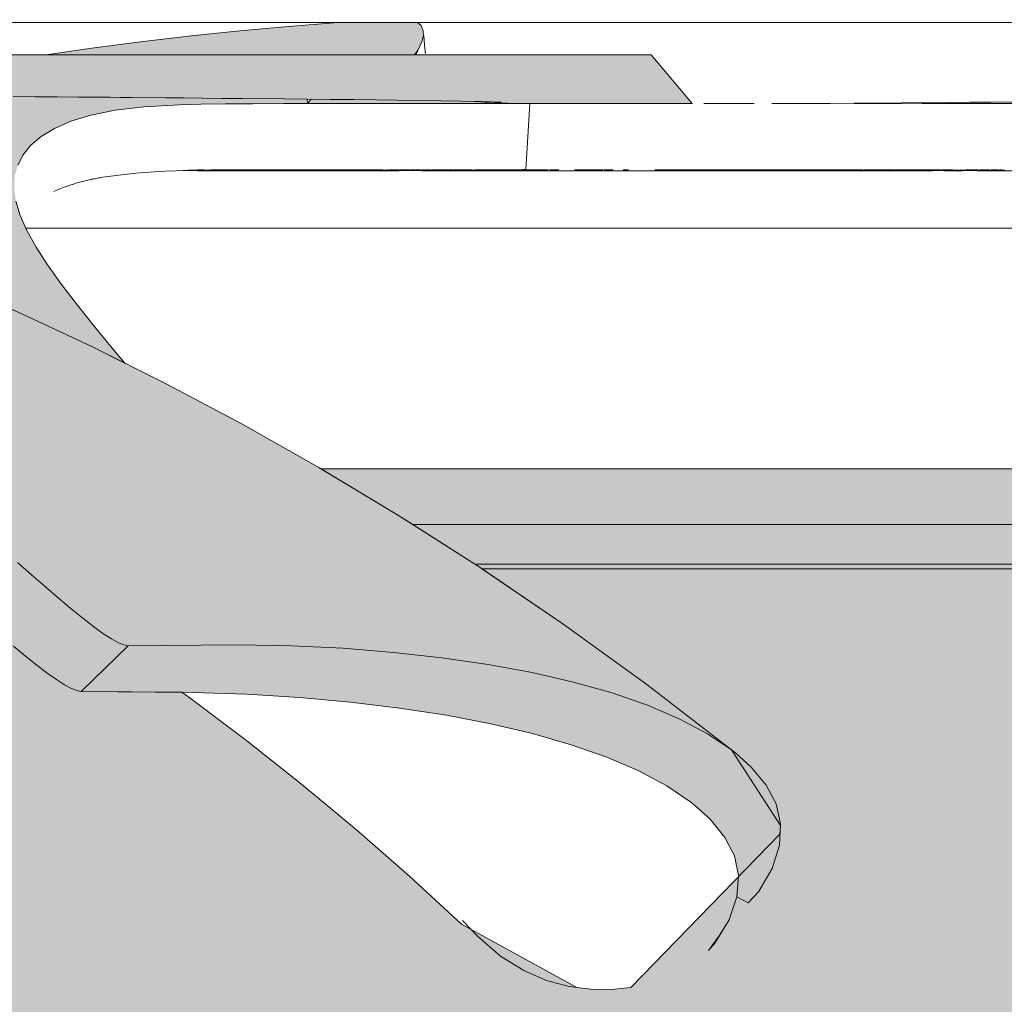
# Model space of a CAD drawing. Header units: millimetres. Extents: x 1567 to 2756, y -116 to 725.
# Tile 186 of 256: x 1647.73 to 1648.92, y 621.74 to 622.93. Entities that reach past the tile are written whole.
import ezdxf

# ---------------------------------------------------------------- set-up
doc = ezdxf.new("R2010")
doc.units = ezdxf.units.MM
doc.layers.add('Ech.1_50', color=7, linetype='Continuous')

msp = doc.modelspace()

# ---------------------------------------------------------------- hatches: boundary and pattern name
at = {"layer": 'Ech.1_50', "linetype": 'Continuous', "lineweight": 5, "true_color": 0xb9b9b9, "transparency": 33554687}
for points in [[(1647.8616, 622.1742), (1647.9939, 622.1756), (1648.0584, 622.1744), (1648.1212, 622.1713), (1648.1819, 622.1663), (1648.2404, 622.1598), (1648.2964, 622.1517), (1648.3495, 622.1419), (1648.3995, 622.1304), (1648.446, 622.1173), (1648.4887, 622.1025), (1648.5272, 622.086), (1648.5612, 622.068), (1648.5902, 622.0485), (1648.5903, 622.0485), (1648.4879, 622.1275), (1648.3865, 622.2009), (1648.2865, 622.2689), (1648.1882, 622.3318), (1648.0918, 622.3896), (1647.9978, 622.4428), (1647.9066, 622.4912), (1647.8185, 622.5352), (1647.7339, 622.575), (1647.6531, 622.6108), (1647.6321, 622.6198), (1647.6007, 622.633), (1647.5367, 622.6587), (1647.4718, 622.6836), (1647.4051, 622.7079), (1647.3368, 622.7313), (1647.2675, 622.7536), (1647.1971, 622.7749), (1647.1255, 622.795), (1647.0531, 622.8139), (1646.9815, 622.8312), (1646.9113, 622.8467), (1646.8436, 622.8605), (1646.7802, 622.8723), (1646.7207, 622.8824), (1646.664, 622.8911), (1646.6061, 622.8993), (1646.5467, 622.9067), (1646.4858, 622.9135), (1646.4259, 622.9193), (1646.37, 622.924), (1646.3185, 622.9277), (1646.283, 622.9297), (1646.2712, 622.9305), (1646.2829, 622.9294), (1646.3036, 622.9265), (1646.3283, 622.9222), (1646.357, 622.9166), (1646.3902, 622.9097), (1646.4277, 622.9015), (1646.5098, 622.8808), (1646.5897, 622.8538), (1646.6652, 622.8227), (1646.669, 622.8214), (1646.6745, 622.8198), (1646.6831, 622.8175), (1646.6945, 622.8146), (1646.7082, 622.8112), (1646.724, 622.8072), (1646.7417, 622.8027), (1646.761, 622.7977), (1646.7816, 622.7922), (1646.8032, 622.7862), (1646.8254, 622.7799), (1646.8479, 622.7734), (1646.8629, 622.7688), (1646.8779, 622.7643), (1646.8929, 622.7596), (1646.9078, 622.7549), (1646.9227, 622.75), (1646.9376, 622.745), (1646.9524, 622.7398), (1646.9672, 622.7346), (1646.9819, 622.7293), (1646.9967, 622.724), (1647.0046, 622.721), (1647.0125, 622.718), (1647.0205, 622.7149), (1647.0284, 622.7119), (1647.0363, 622.7088), (1647.0442, 622.7056), (1647.0521, 622.7025), (1647.0599, 622.6993), (1647.0678, 622.6961), (1647.0756, 622.6928), (1647.099, 622.6827), (1647.1223, 622.6725), (1647.1455, 622.6622), (1647.1686, 622.6516), (1647.1915, 622.6407), (1647.2143, 622.6294), (1647.2369, 622.6178), (1647.2594, 622.606), (1647.2819, 622.594), (1647.3043, 622.5819), (1647.3116, 622.5778), (1647.319, 622.5736), (1647.3264, 622.5694), (1647.3337, 622.5652), (1647.341, 622.5609), (1647.3483, 622.5566), (1647.3556, 622.5523), (1647.3629, 622.548), (1647.3702, 622.5436), (1647.3774, 622.5392), (1647.4125, 622.5167), (1647.4474, 622.4939), (1647.4821, 622.4708), (1647.5163, 622.4471), (1647.55, 622.4226), (1647.583, 622.3973), (1647.6155, 622.3712), (1647.6475, 622.3446), (1647.6793, 622.3175), (1647.7109, 622.2903), (1647.728, 622.2749), (1647.7449, 622.2598), (1647.7615, 622.2453), (1647.7774, 622.2316), (1647.7925, 622.2189), (1647.8066, 622.2075), (1647.8195, 622.1976), (1647.8311, 622.1892), (1647.8413, 622.1825), (1647.8498, 622.1778), (1647.8562, 622.1754), (1647.8616, 622.1742)], [(1647.7626, 622.8881), (1648.2089, 622.8881), (1648.2163, 622.9036), (1648.2181, 622.9115), (1648.2179, 622.9172), (1648.2154, 622.9233), (1648.211, 622.9271), (1648.1192, 622.9271), (1648.1148, 622.9269), (1648.0554, 622.9224), (1647.9964, 622.9171), (1647.9379, 622.9111), (1647.8797, 622.9043), (1647.8176, 622.8962), (1647.7626, 622.8881)], [(1648.493, 622.8881), (1646.6834, 622.8881), (1646.7207, 622.8824), (1646.7802, 622.8723), (1646.8436, 622.8605), (1646.9113, 622.8467), (1646.98, 622.8315), (1647.001, 622.8318), (1647.0247, 622.8321), (1647.0488, 622.8323), (1647.1765, 622.8339), (1647.1835, 622.834), (1647.2478, 622.8348), (1647.2698, 622.8351), (1647.3133, 622.8356), (1647.3551, 622.836), (1647.3945, 622.8364), (1647.4306, 622.8367), (1647.4624, 622.8369), (1647.4908, 622.8371), (1647.5191, 622.8373), (1647.5479, 622.8375), (1647.5769, 622.8376), (1647.6059, 622.8377), (1647.6345, 622.8377), (1647.6625, 622.8377), (1647.6936, 622.8377), (1647.7226, 622.8376), (1647.7497, 622.8375), (1647.7757, 622.8373), (1647.8008, 622.8371), (1647.8226, 622.8369), (1647.8304, 622.8369), (1647.8399, 622.8368), (1647.8516, 622.8366), (1647.8663, 622.8365), (1647.9064, 622.8361), (1647.9283, 622.8359), (1647.951, 622.8356), (1647.9748, 622.8354), (1647.9992, 622.8352), (1648.0505, 622.8347), (1648.0776, 622.8344), (1648.1055, 622.8342), (1648.1342, 622.8339), (1648.1614, 622.8335), (1648.1864, 622.8332), (1648.2129, 622.8328), (1648.2396, 622.8324), (1648.2635, 622.832), (1648.2794, 622.8317), (1648.3278, 622.8292), (1648.3147, 622.8292), (1648.4453, 622.8292), (1648.4933, 622.8292), (1648.5425, 622.8292), (1648.493, 622.8881)], [(1647.6625, 622.8377), (1647.6345, 622.8377), (1647.6059, 622.8377), (1647.5769, 622.8376), (1647.5479, 622.8375), (1647.5191, 622.8373), (1647.4908, 622.8371), (1647.4624, 622.8369), (1647.4306, 622.8367), (1647.3945, 622.8364), (1647.3551, 622.836), (1647.3133, 622.8356), (1647.2698, 622.8351), (1647.2478, 622.8348), (1647.2319, 622.8346), (1647.2038, 622.8343), (1647.1765, 622.8339), (1647.0488, 622.8323), (1647.0247, 622.8321), (1647.001, 622.8318), (1646.9801, 622.8315), (1647.0531, 622.8139), (1647.1255, 622.795), (1647.1971, 622.7749), (1647.2675, 622.7536), (1647.3368, 622.7313), (1647.4051, 622.7079), (1647.4718, 622.6836), (1647.5367, 622.6587), (1647.6007, 622.633), (1647.6321, 622.6198), (1647.6531, 622.6108), (1647.7339, 622.575), (1647.8185, 622.5352), (1647.8575, 622.5157), (1647.8462, 622.5291), (1647.822, 622.5584), (1647.8002, 622.5855), (1647.7809, 622.6108), (1647.7642, 622.6342), (1647.7503, 622.6558), (1647.7393, 622.6757), (1647.7312, 622.6941), (1647.726, 622.7111), (1647.7238, 622.7268), (1647.7245, 622.7417), (1647.7282, 622.7549), (1647.7346, 622.7674), (1647.744, 622.7789), (1647.7566, 622.7895), (1647.7726, 622.7991), (1647.7924, 622.8078), (1647.8166, 622.8152), (1647.8458, 622.8211), (1647.8806, 622.8252), (1647.9236, 622.8276), (1647.9494, 622.8283), (1647.9787, 622.8288), (1648.012, 622.829), (1648.0497, 622.8292), (1648.0783, 622.8293), (1648.0776, 622.8344), (1648.0505, 622.8347), (1647.9992, 622.8352), (1647.9748, 622.8354), (1647.951, 622.8356), (1647.9283, 622.8359), (1647.9064, 622.8361), (1647.8663, 622.8365), (1647.8516, 622.8366), (1647.8399, 622.8368), (1647.8304, 622.8369), (1647.8226, 622.8369), (1647.8008, 622.8371), (1647.7757, 622.8373), (1647.7497, 622.8375), (1647.7226, 622.8376), (1647.6936, 622.8377), (1647.6625, 622.8377)], [(1648.1353, 622.8293), (1648.2194, 622.8293), (1648.2552, 622.8292), (1648.2805, 622.8292), (1648.2864, 622.8292), (1648.3026, 622.8292), (1648.3099, 622.8291), (1648.307, 622.8291), (1648.3006, 622.8292), (1648.2971, 622.8292), (1648.2886, 622.8315), (1648.2635, 622.832), (1648.2396, 622.8324), (1648.2129, 622.8328), (1648.1864, 622.8332), (1648.1614, 622.8335), (1648.1342, 622.8339), (1648.1055, 622.8342), (1648.0824, 622.8344), (1648.0783, 622.8293), (1648.1353, 622.8293)], [(1648.8205, 622.8292), (1648.8353, 622.8292), (1648.933, 622.8291), (1649.1266, 622.8289), (1649.3156, 622.8287), (1649.4082, 622.8286), (1649.4989, 622.8284), (1649.5891, 622.8282), (1649.6118, 622.8281), (1649.5904, 622.8282), (1649.6703, 622.8301), (1649.6497, 622.8313), (1649.624, 622.8326), (1649.5957, 622.8339), (1649.5653, 622.835), (1649.5346, 622.8359), (1649.504, 622.8366), (1649.4766, 622.8371), (1649.4538, 622.8374), (1649.4327, 622.8376), (1649.403, 622.8377), (1649.3743, 622.8377), (1649.3478, 622.8376), (1649.3231, 622.8375), (1649.3001, 622.8373), (1649.2728, 622.837), (1649.2458, 622.8366), (1649.2198, 622.8363), (1649.1945, 622.8359), (1649.1695, 622.8354), (1649.1449, 622.835), (1649.1207, 622.8346), (1649.0733, 622.8337), (1649.0492, 622.8333), (1649.0247, 622.8329), (1648.9999, 622.8325), (1648.9764, 622.8321), (1648.9527, 622.8317), (1648.9284, 622.8314), (1648.9036, 622.831), (1648.8779, 622.8307), (1648.8513, 622.8304), (1648.8239, 622.8302), (1648.7957, 622.8299), (1648.7957, 622.8295), (1648.8205, 622.8292)], [(1647.9458, 622.7481), (1648.189, 622.7481), (1648.2059, 622.7483), (1648.2157, 622.7483), (1648.2161, 622.7481), (1648.2035, 622.7484), (1648.2001, 622.7486), (1648.1903, 622.7487), (1648.1893, 622.7489), (1648.1879, 622.7492), (1648.1857, 622.7493), (1648.1784, 622.7493), (1648.1779, 622.7491), (1648.1776, 622.7488), (1648.1691, 622.749), (1648.1664, 622.7493), (1648.1658, 622.7493), (1648.1651, 622.7492), (1648.1646, 622.7492), (1648.1638, 622.7492), (1648.1612, 622.7492), (1648.1619, 622.7492), (1648.1591, 622.7492), (1648.1543, 622.7492), (1648.1554, 622.7492), (1648.1547, 622.7492), (1648.1537, 622.7493), (1648.0668, 622.7493), (1648.0663, 622.7492), (1648.066, 622.7492), (1648.0643, 622.7492), (1648.0634, 622.7493), (1648.0609, 622.7493), (1648.0038, 622.7493), (1647.9909, 622.7493), (1647.9865, 622.7493), (1647.9821, 622.7493), (1647.9778, 622.7493), (1647.9735, 622.7493), (1647.9692, 622.7493), (1647.965, 622.7493), (1647.9608, 622.7492), (1647.9516, 622.7487), (1647.9458, 622.7481)], [(1648.8335, 622.7483), (1648.8472, 622.7483), (1648.8463, 622.7485), (1648.8452, 622.7485), (1648.8445, 622.7488), (1648.8424, 622.7488), (1648.8412, 622.7485), (1648.8335, 622.7483)], [(1648.8657, 622.7489), (1648.8577, 622.7489), (1648.8506, 622.7487), (1648.8664, 622.7483), (1648.8674, 622.7492), (1648.8728, 622.7489), (1648.8736, 622.7492), (1648.8657, 622.7489)], [(1648.8877, 622.7481), (1648.9726, 622.7481), (1648.9669, 622.7486), (1648.9597, 622.7491), (1648.9511, 622.7491), (1648.9506, 622.7489), (1648.9501, 622.7487), (1648.9492, 622.7487), (1648.9473, 622.7489), (1648.9467, 622.7491), (1648.9347, 622.7491), (1648.9345, 622.7489), (1648.9338, 622.7487), (1648.9313, 622.7487), (1648.9306, 622.7489), (1648.9277, 622.7491), (1648.9241, 622.7491), (1648.9226, 622.7489), (1648.9211, 622.7487), (1648.9202, 622.7487), (1648.9185, 622.7489), (1648.9166, 622.7491), (1648.9142, 622.7492), (1648.9124, 622.7489), (1648.9108, 622.7487), (1648.9057, 622.7487), (1648.9043, 622.7489), (1648.9013, 622.7492), (1648.8902, 622.7492), (1648.8874, 622.7489), (1648.886, 622.7486), (1648.8772, 622.7486), (1648.8698, 622.7484), (1648.8877, 622.7481)], [(1648.2055, 622.3207), (1649.2873, 622.3207), (1649.2873, 622.3881), (1648.0943, 622.3881), (1648.1882, 622.3318), (1648.2055, 622.3207)], [(1648.2888, 622.2674), (1649.7204, 622.2674, 0.520567), (1649.6831, 622.3207), (1648.2055, 622.3207), (1648.2865, 622.2689), (1648.2888, 622.2674)], [(1647.8616, 622.1742), (1647.8562, 622.1754), (1647.8498, 622.1778), (1647.8413, 622.1825), (1647.8311, 622.1892), (1647.8195, 622.1976), (1647.8066, 622.2075), (1647.7925, 622.2189), (1647.7774, 622.2316), (1647.7615, 622.2453), (1647.7449, 622.2598), (1647.728, 622.2749), (1647.7109, 622.2903), (1647.6576, 622.2314), (1647.6745, 622.2163), (1647.6911, 622.2015), (1647.7074, 622.1873), (1647.7229, 622.174), (1647.7376, 622.1618), (1647.7513, 622.1508), (1647.7638, 622.1413), (1647.775, 622.1334), (1647.7848, 622.127), (1647.793, 622.1226), (1647.7994, 622.1202), (1647.8047, 622.119), (1647.8616, 622.1742)], [(1647.8047, 622.119), (1647.9393, 622.118), (1648.0049, 622.1158), (1648.0685, 622.1118), (1648.1301, 622.1062), (1648.1893, 622.0989), (1648.2458, 622.0903), (1648.2995, 622.08), (1648.3499, 622.0682), (1648.3967, 622.0547), (1648.4395, 622.0397), (1648.4781, 622.0231), (1648.512, 622.005), (1648.5409, 621.9855), (1648.5451, 621.9822), (1648.5645, 621.9647), (1648.5823, 621.9429), (1648.5938, 621.9204), (1648.5988, 621.8968), (1648.5968, 621.8711), (1648.5874, 621.8431), (1648.5701, 621.8152), (1648.5623, 621.8063), (1648.5763, 621.8253), (1648.5874, 621.8431), (1648.5968, 621.8711), (1648.6103, 621.8638), (1648.6229, 621.877), (1648.6393, 621.9053), (1648.648, 621.9336), (1648.6494, 621.9594), (1648.644, 621.9832), (1648.632, 622.0058), (1648.614, 622.0277), (1648.595, 622.0448), (1648.5902, 622.0485), (1648.5612, 622.068), (1648.5272, 622.086), (1648.4887, 622.1025), (1648.446, 622.1173), (1648.3995, 622.1304), (1648.3495, 622.1419), (1648.2964, 622.1517), (1648.2404, 622.1598), (1648.1819, 622.1663), (1648.1212, 622.1713), (1648.0584, 622.1744), (1647.9939, 622.1756), (1647.8616, 622.1742), (1647.8047, 622.119)]]:
    msp.add_hatch(color=9, dxfattribs=at).paths.add_polyline_path(points)
at = {"layer": 'Ech.1_50', "linetype": 'Continuous', "lineweight": 5, "true_color": 0xe8e8e8, "transparency": 33554687}
h = msp.add_hatch(color=254, dxfattribs=at)
h.paths.add_polyline_path([(1645.5522, 621.6658), (1649.5014, 621.6658), (1649.7204, 622.2674), (1648.2888, 622.2674), (1648.3865, 622.2009), (1648.4879, 622.1275), (1648.5903, 622.0486), (1648.6493, 621.9573), (1648.6487, 621.9467), (1648.4685, 621.7615), (1648.4451, 621.7593), (1648.4202, 621.7595), (1648.4033, 621.7616), (1648.2642, 621.8382), (1648.2016, 621.8957), (1648.1371, 621.9519), (1648.0709, 622.007), (1648.0028, 622.0609), (1647.933, 622.1134), (1647.9264, 622.1181), (1647.8047, 622.119), (1647.7994, 622.1202), (1647.793, 622.1226), (1647.7848, 622.127), (1647.775, 622.1334), (1647.7638, 622.1413), (1647.7513, 622.1508), (1647.7376, 622.1618), (1647.7229, 622.174), (1647.7074, 622.1873), (1647.6911, 622.2015), (1647.6745, 622.2163), (1647.6576, 622.2314), (1647.6271, 622.2576), (1647.6156, 622.2674), (1644.7256, 622.2674), (1644.9446, 621.6658), (1645.5522, 621.6658)])
h.paths.add_polyline_path([(1645.5522, 621.6713), (1645.2338, 621.6713), (1645.5522, 621.6713), (1649.2122, 621.6713), (1649.2764, 621.6658), (1649.2522, 621.6658), (1649.2122, 621.6713), (1645.5522, 621.6713), (1645.2338, 621.6713), (1645.5522, 621.6713)])

# ---------------------------------------------------------------- linework, layer by layer
at = {"layer": 'Ech.1_50', "color": 250, "linetype": 'Continuous', "lineweight": 5}
for p, q in [((1647.488, 622.9271), (1648.1148, 622.9271)), ((1648.211, 622.9271), (1648.892, 622.9271)), ((1648.211, 622.9271), (1648.9525, 622.9271)), ((1648.2185, 622.9115), (1648.2188, 622.9084)), ((1648.2185, 622.9115), (1648.2196, 622.8998)), ((1648.2075, 622.8881), (1648.2118, 622.8942)), ((1648.2196, 622.8998), (1648.2206, 622.8897)), ((1648.2204, 622.8913), (1648.2206, 622.8897)), ((1648.312, 622.8308), (1648.2886, 622.8315)), ((1648.3147, 622.8292), (1648.3099, 622.8292)), ((1648.3147, 622.8292), (1648.312, 622.8292)), ((1648.3467, 622.8292), (1648.342, 622.7492)), ((1648.6001, 622.8292), (1648.5566, 622.8292)), ((1648.6174, 622.8292), (1648.6001, 622.8292)), ((1648.7093, 622.8292), (1648.6391, 622.8292)), ((1648.6531, 622.8292), (1648.6496, 622.8292)), ((1648.7008, 622.8292), (1648.6776, 622.8292)), ((1648.7093, 622.8294), (1648.684, 622.8293)), ((1648.7374, 622.8295), (1648.7051, 622.8293)), ((1648.7093, 622.8292), (1648.7051, 622.8293)), ((1648.7374, 622.8295), (1648.7093, 622.8294)), ((1648.7669, 622.8297), (1648.7374, 622.8295)), ((1648.7389, 622.8294), (1648.7374, 622.8295)), ((1648.7498, 622.8292), (1648.7389, 622.8294)), ((1648.7957, 622.8292), (1648.7389, 622.8292)), ((1648.7919, 622.8292), (1648.7498, 622.8292)), ((1648.7957, 622.8299), (1648.7669, 622.8297)), ((1648.7957, 622.8295), (1648.7919, 622.8292)), ((1647.9323, 622.7485), (1647.919, 622.748)), ((1647.9458, 622.749), (1647.9323, 622.7485)), ((1647.9394, 622.7488), (1647.934, 622.7486)), ((1647.9485, 622.7491), (1647.9458, 622.749)), ((1647.9526, 622.7491), (1647.9485, 622.7491)), ((1648.066, 622.7492), (1648.0668, 622.7492)), ((1648.1638, 622.7492), (1648.1648, 622.7492)), ((1648.1644, 622.7492), (1648.1651, 622.7492)), ((1648.1742, 622.7493), (1648.1735, 622.7493)), ((1648.1737, 622.7493), (1648.1735, 622.7493)), ((1648.1761, 622.7493), (1648.1755, 622.7493)), ((1648.1765, 622.7493), (1648.1761, 622.7493)), ((1648.1782, 622.7491), (1648.1776, 622.7493)), ((1648.1788, 622.7493), (1648.1779, 622.7492)), ((1648.1796, 622.7488), (1648.1779, 622.7487)), ((1648.1788, 622.7488), (1648.1779, 622.7488)), ((1648.1802, 622.7488), (1648.1796, 622.7488)), ((1648.1823, 622.7488), (1648.1802, 622.7488)), ((1648.188, 622.7487), (1648.1814, 622.7484)), ((1648.1861, 622.7487), (1648.1816, 622.7488)), ((1648.1829, 622.7489), (1648.1823, 622.7488)), ((1648.1841, 622.749), (1648.1833, 622.7488)), ((1648.1843, 622.7488), (1648.1837, 622.749)), ((1648.1845, 622.7488), (1648.1841, 622.7488)), ((1648.1854, 622.7487), (1648.1841, 622.7488)), ((1648.1893, 622.7487), (1648.188, 622.7487)), ((1648.1893, 622.7492), (1648.1903, 622.7492)), ((1648.1905, 622.7489), (1648.1902, 622.7492)), ((1648.1903, 622.7492), (1648.1909, 622.7491)), ((1648.1909, 622.7492), (1648.1915, 622.7492)), ((1648.1915, 622.7492), (1648.1921, 622.7492)), ((1648.1921, 622.7492), (1648.1928, 622.7492)), ((1648.1921, 622.7492), (1648.1934, 622.7492)), ((1648.1934, 622.7492), (1648.1941, 622.7492)), ((1648.1958, 622.7492), (1648.1941, 622.749)), ((1648.1958, 622.7492), (1648.1964, 622.7492)), ((1648.1964, 622.7492), (1648.1973, 622.7492)), ((1648.1973, 622.7492), (1648.1976, 622.7492)), ((1648.1981, 622.7493), (1648.1976, 622.7493)), ((1648.1976, 622.7492), (1648.1989, 622.7491)), ((1648.1989, 622.7493), (1648.1981, 622.7493)), ((1648.1989, 622.7492), (1648.1993, 622.7492)), ((1648.2001, 622.7491), (1648.199, 622.7493)), ((1648.1993, 622.749), (1648.2001, 622.749)), ((1648.2001, 622.7493), (1648.1997, 622.7493)), ((1648.2002, 622.7492), (1648.2005, 622.7492)), ((1648.2013, 622.749), (1648.2017, 622.749)), ((1648.2021, 622.7492), (1648.2025, 622.7492)), ((1648.2042, 622.7489), (1648.2025, 622.7489)), ((1648.2045, 622.7493), (1648.2033, 622.7493)), ((1648.2038, 622.7489), (1648.2033, 622.7489)), ((1648.2053, 622.7493), (1648.2042, 622.7493)), ((1648.2042, 622.7489), (1648.2047, 622.7488)), ((1648.2046, 622.7489), (1648.2045, 622.7493)), ((1648.2047, 622.7491), (1648.2055, 622.7492)), ((1648.2047, 622.7488), (1648.206, 622.7487)), ((1648.2053, 622.7492), (1648.2065, 622.7489)), ((1648.2065, 622.7493), (1648.2055, 622.7493)), ((1648.2059, 622.7487), (1648.2083, 622.7489)), ((1648.2065, 622.7491), (1648.2073, 622.749)), ((1648.2071, 622.7485), (1648.2065, 622.7489)), ((1648.2083, 622.7488), (1648.2114, 622.7488)), ((1648.2084, 622.7487), (1648.2128, 622.7488)), ((1648.2098, 622.7493), (1648.2085, 622.7493)), ((1648.2105, 622.7493), (1648.2098, 622.7493)), ((1648.2118, 622.7488), (1648.21, 622.7485)), ((1648.2105, 622.7492), (1648.2116, 622.7492)), ((1648.2113, 622.7493), (1648.2116, 622.7492)), ((1648.2121, 622.7489), (1648.2114, 622.7493)), ((1648.2128, 622.7492), (1648.2116, 622.7492)), ((1648.2133, 622.7488), (1648.2116, 622.7485)), ((1648.2125, 622.7493), (1648.2121, 622.7489)), ((1648.2132, 622.7488), (1648.2128, 622.7488)), ((1648.2132, 622.7492), (1648.2147, 622.7492)), ((1648.2142, 622.7486), (1648.2132, 622.7488)), ((1648.2134, 622.7491), (1648.2142, 622.749)), ((1648.2142, 622.7488), (1648.2172, 622.7488)), ((1648.2161, 622.7489), (1648.2147, 622.7489)), ((1648.2176, 622.7492), (1648.2161, 622.7493)), ((1648.2161, 622.7492), (1648.2164, 622.7492)), ((1648.2171, 622.7488), (1648.2176, 622.7488)), ((1648.2172, 622.7488), (1648.2188, 622.7488)), ((1648.2184, 622.7493), (1648.2176, 622.7493)), ((1648.2188, 622.7493), (1648.2192, 622.7492)), ((1648.2213, 622.7484), (1648.219, 622.7488)), ((1648.2228, 622.7484), (1648.219, 622.7487)), ((1648.2194, 622.7492), (1648.2192, 622.7492)), ((1648.2284, 622.7484), (1648.2192, 622.7489)), ((1648.2202, 622.7492), (1648.2209, 622.7492)), ((1648.2232, 622.7491), (1648.2209, 622.7492)), ((1648.2278, 622.7489), (1648.2218, 622.7484)), ((1648.2226, 622.7492), (1648.2232, 622.7492)), ((1648.2228, 622.7492), (1648.2249, 622.7488)), ((1648.2237, 622.7491), (1648.2232, 622.7491)), ((1648.2249, 622.7492), (1648.2247, 622.7492)), ((1648.2247, 622.7492), (1648.2261, 622.7492)), ((1648.2265, 622.7488), (1648.2249, 622.7488)), ((1648.2316, 622.7488), (1648.2266, 622.7488)), ((1648.2304, 622.7488), (1648.2278, 622.7489)), ((1648.2284, 622.7492), (1648.2337, 622.7492)), ((1648.231, 622.7488), (1648.2284, 622.749)), ((1648.2304, 622.7488), (1648.2284, 622.7484)), ((1648.2325, 622.7488), (1648.2292, 622.7481)), ((1648.231, 622.7488), (1648.2303, 622.7483)), ((1648.2325, 622.7488), (1648.2338, 622.7489)), ((1648.2341, 622.7493), (1648.2334, 622.7493)), ((1648.2337, 622.7493), (1648.2358, 622.7492)), ((1648.2341, 622.749), (1648.2358, 622.7492)), ((1648.2358, 622.7492), (1648.2373, 622.7492)), ((1648.2376, 622.7492), (1648.2477, 622.7492)), ((1648.2454, 622.7492), (1648.2475, 622.7487)), ((1648.2477, 622.7492), (1648.2521, 622.7487)), ((1648.2496, 622.7493), (1648.2485, 622.7493)), ((1648.2502, 622.7493), (1648.2496, 622.7493)), ((1648.2502, 622.7492), (1648.2536, 622.7492)), ((1648.2528, 622.7488), (1648.2502, 622.7482)), ((1648.2533, 622.7482), (1648.2521, 622.7487)), ((1648.2544, 622.7491), (1648.2528, 622.7488)), ((1648.2533, 622.7481), (1648.2713, 622.7487)), ((1648.2546, 622.7492), (1648.255, 622.7492)), ((1648.2556, 622.7493), (1648.255, 622.7493)), ((1648.255, 622.7492), (1648.2565, 622.7492)), ((1648.2563, 622.7492), (1648.2755, 622.7492)), ((1648.2575, 622.7493), (1648.2565, 622.7493)), ((1648.2581, 622.7493), (1648.2575, 622.7493)), ((1648.2604, 622.7493), (1648.2596, 622.7493)), ((1648.2653, 622.7493), (1648.2604, 622.7493)), ((1648.2621, 622.7493), (1648.2611, 622.7493)), ((1648.2642, 622.7493), (1648.2621, 622.7493)), ((1648.2644, 622.7493), (1648.2642, 622.7493)), ((1648.2656, 622.7493), (1648.2645, 622.7493)), ((1648.2658, 622.7493), (1648.2653, 622.7493)), ((1648.2704, 622.7493), (1648.2673, 622.7493)), ((1648.272, 622.7493), (1648.2704, 622.7493)), ((1648.2713, 622.7487), (1648.2801, 622.7492)), ((1648.2755, 622.7492), (1648.2766, 622.7492)), ((1648.2799, 622.7493), (1648.2801, 622.7492)), ((1648.2807, 622.7493), (1648.2801, 622.7493)), ((1648.2801, 622.7492), (1648.2877, 622.7492)), ((1648.2814, 622.7493), (1648.2807, 622.7493)), ((1648.2838, 622.7493), (1648.2828, 622.7493)), ((1648.2844, 622.7493), (1648.2838, 622.7493)), ((1648.2877, 622.7492), (1648.3072, 622.7493)), ((1648.2912, 622.7493), (1648.29, 622.7493)), ((1648.3064, 622.7493), (1648.3015, 622.7493)), ((1648.303, 622.7493), (1648.3016, 622.7493)), ((1648.3068, 622.7493), (1648.3056, 622.7493)), ((1648.3111, 622.7493), (1648.3064, 622.7493)), ((1648.3156, 622.7493), (1648.3111, 622.7493)), ((1648.3196, 622.7493), (1648.3156, 622.7493)), ((1648.3219, 622.7493), (1648.3194, 622.7493)), ((1648.3235, 622.7493), (1648.3219, 622.7493)), ((1648.338, 622.7493), (1648.3222, 622.7493)), ((1648.3269, 622.7493), (1648.3234, 622.7493)), ((1648.3253, 622.7493), (1648.3249, 622.7493)), ((1648.3269, 622.7493), (1648.3251, 622.7493)), ((1648.3253, 622.7493), (1648.3283, 622.7493)), ((1648.337, 622.7493), (1648.3269, 622.7493)), ((1648.3269, 622.7493), (1648.3283, 622.7493)), ((1648.3283, 622.7493), (1648.3278, 622.7493)), ((1648.3283, 622.7493), (1648.331, 622.7493)), ((1648.3293, 622.7493), (1648.3283, 622.7493)), ((1648.3302, 622.7493), (1648.3293, 622.7493)), ((1648.3302, 622.7493), (1648.3327, 622.7493)), ((1648.3305, 622.7493), (1648.331, 622.7493)), ((1648.331, 622.7493), (1648.3334, 622.7493)), ((1648.3313, 622.7493), (1648.3327, 622.7493)), ((1648.3327, 622.7493), (1648.335, 622.7493)), ((1648.3327, 622.7493), (1648.3363, 622.7493)), ((1648.3327, 622.7493), (1648.3345, 622.7493)), ((1648.3347, 622.7493), (1648.3354, 622.7493)), ((1648.335, 622.7493), (1648.3371, 622.7493)), ((1648.3354, 622.7493), (1648.3372, 622.7493)), ((1648.3354, 622.7493), (1648.3362, 622.7493)), ((1648.3362, 622.7493), (1648.3367, 622.7493)), ((1648.3363, 622.7493), (1648.338, 622.7493)), ((1648.3367, 622.7493), (1648.3372, 622.7493)), ((1648.337, 622.7493), (1648.338, 622.7493)), ((1648.3372, 622.7493), (1648.3388, 622.7493)), ((1648.3378, 622.7494), (1648.3402, 622.7494)), ((1648.338, 622.7493), (1648.3381, 622.7494)), ((1648.3381, 622.7494), (1648.3447, 622.7487)), ((1648.3388, 622.7493), (1648.3402, 622.7493)), ((1648.3401, 622.7494), (1648.3402, 622.7494)), ((1648.3402, 622.7493), (1648.3417, 622.7492)), ((1648.3402, 622.7493), (1648.3411, 622.7493)), ((1648.3415, 622.7493), (1648.3418, 622.7493)), ((1648.342, 622.7492), (1648.3643, 622.7492)), ((1648.3794, 622.7481), (1648.3447, 622.7487)), ((1648.3643, 622.7492), (1648.3673, 622.7492)), ((1648.3673, 622.7492), (1648.3686, 622.7492)), ((1648.3705, 622.7492), (1648.3739, 622.7492)), ((1648.3739, 622.7492), (1648.3775, 622.7492)), ((1648.3775, 622.7492), (1648.3816, 622.7492)), ((1648.3816, 622.7492), (1648.3818, 622.7492)), ((1648.4006, 622.7492), (1648.4058, 622.7492)), ((1648.404, 622.7492), (1648.4044, 622.7492)), ((1648.4058, 622.7492), (1648.4254, 622.7492)), ((1648.4258, 622.7492), (1648.4349, 622.7492)), ((1648.4359, 622.7492), (1648.4472, 622.7492)), ((1648.4595, 622.7492), (1648.4658, 622.7492)), ((1648.4604, 622.7492), (1648.4656, 622.7492)), ((1648.4656, 622.7492), (1648.4658, 622.7492)), ((1648.4975, 622.7492), (1648.5122, 622.7492)), ((1648.4987, 622.7492), (1648.5034, 622.7492)), ((1648.5041, 622.7492), (1648.5069, 622.7492)), ((1648.5081, 622.7492), (1648.5145, 622.7492)), ((1648.5122, 622.7492), (1648.5159, 622.7492)), ((1648.5145, 622.7492), (1648.5258, 622.7492)), ((1648.5159, 622.7492), (1648.5266, 622.7492)), ((1648.5269, 622.7492), (1648.5387, 622.7492)), ((1648.5387, 622.7492), (1648.551, 622.7492)), ((1648.5441, 622.7492), (1648.5498, 622.7492)), ((1648.551, 622.7492), (1648.5909, 622.7492)), ((1648.5579, 622.7492), (1648.5639, 622.7492)), ((1648.5647, 622.7492), (1648.5909, 622.7492)), ((1648.5909, 622.7492), (1648.5925, 622.7492)), ((1648.5916, 622.7492), (1648.5925, 622.7492)), ((1648.5925, 622.7492), (1648.6337, 622.7492)), ((1648.5925, 622.7492), (1648.6206, 622.7492)), ((1648.6218, 622.7492), (1648.623, 622.7492)), ((1648.6242, 622.7492), (1648.626, 622.7492)), ((1648.6266, 622.7492), (1648.6282, 622.7492)), ((1648.6289, 622.7492), (1648.6309, 622.7492)), ((1648.6313, 622.7492), (1648.6337, 622.7492)), ((1648.6337, 622.7492), (1648.7489, 622.7492)), ((1648.6337, 622.7492), (1648.6344, 622.7492)), ((1648.6344, 622.7492), (1648.6361, 622.7492)), ((1648.6368, 622.7492), (1648.6373, 622.7492)), ((1648.6385, 622.7492), (1648.6397, 622.7492)), ((1648.643, 622.7492), (1648.6442, 622.7492)), ((1648.6613, 622.7492), (1648.6616, 622.7492)), ((1648.67, 622.7492), (1648.6707, 622.7492)), ((1648.6756, 622.7492), (1648.6758, 622.7492)), ((1648.6777, 622.7492), (1648.6788, 622.7492)), ((1648.6841, 622.7492), (1648.6852, 622.7492)), ((1648.6863, 622.7492), (1648.6873, 622.7492)), ((1648.6901, 622.7492), (1648.6906, 622.7492)), ((1648.6906, 622.7492), (1648.6917, 622.7492)), ((1648.6928, 622.7492), (1648.6939, 622.7492)), ((1648.695, 622.7492), (1648.696, 622.7492)), ((1648.7037, 622.7492), (1648.7048, 622.7492)), ((1648.7059, 622.7492), (1648.7066, 622.7492)), ((1648.7175, 622.7492), (1648.7208, 622.7492)), ((1648.7288, 622.7492), (1648.7294, 622.7492)), ((1648.7311, 622.7492), (1648.7328, 622.7492)), ((1648.7363, 622.7492), (1648.7386, 622.7492)), ((1648.7397, 622.7492), (1648.7409, 622.7492)), ((1648.742, 622.7492), (1648.7432, 622.7492)), ((1648.7447, 622.7492), (1648.7447, 622.7492)), ((1648.7489, 622.7492), (1648.7515, 622.7487)), ((1648.7506, 622.7492), (1648.7512, 622.7492)), ((1648.7583, 622.7482), (1648.7515, 622.7487)), ((1648.7516, 622.7492), (1648.772, 622.7492)), ((1648.7725, 622.7492), (1648.7791, 622.7492)), ((1648.7791, 622.7492), (1648.7866, 622.7492)), ((1648.7873, 622.7492), (1648.8075, 622.7492)), ((1648.801, 622.7483), (1648.8047, 622.7492)), ((1648.8014, 622.7488), (1648.801, 622.7483)), ((1648.8047, 622.7492), (1648.8141, 622.7492)), ((1648.8144, 622.7492), (1648.8203, 622.7492)), ((1648.8182, 622.7492), (1648.8424, 622.7492)), ((1648.8182, 622.7492), (1648.8203, 622.7488)), ((1648.8203, 622.7488), (1648.8182, 622.7484)), ((1648.8192, 622.7488), (1648.822, 622.7488)), ((1648.8213, 622.7484), (1648.8192, 622.7488)), ((1648.8203, 622.7488), (1648.821, 622.7492)), ((1648.821, 622.7484), (1648.8203, 622.7488)), ((1648.8213, 622.7484), (1648.8335, 622.7486)), ((1648.8278, 622.7484), (1648.822, 622.7488)), ((1648.8223, 622.7492), (1648.8412, 622.7492)), ((1648.8227, 622.7492), (1648.8238, 622.7492)), ((1648.8238, 622.7492), (1648.8424, 622.7492)), ((1648.8311, 622.7492), (1648.8329, 622.7488)), ((1648.8329, 622.7488), (1648.8329, 622.7485)), ((1648.8412, 622.7492), (1648.842, 622.7488)), ((1648.8445, 622.7492), (1648.8577, 622.7492)), ((1648.8445, 622.7492), (1648.85, 622.7492)), ((1648.8452, 622.7492), (1648.8495, 622.7492)), ((1648.8463, 622.7488), (1648.8491, 622.7488)), ((1648.8472, 622.7487), (1648.8485, 622.7487)), ((1648.8496, 622.7485), (1648.8472, 622.7485)), ((1648.8485, 622.7487), (1648.8506, 622.7486)), ((1648.8506, 622.7488), (1648.8491, 622.7488)), ((1648.852, 622.7492), (1648.8538, 622.7492)), ((1648.852, 622.7492), (1648.8529, 622.7488)), ((1648.8529, 622.7488), (1648.8538, 622.7492)), ((1648.8538, 622.7492), (1648.8576, 622.7492)), ((1648.8546, 622.7492), (1648.856, 622.7492)), ((1648.8693, 622.7486), (1648.8664, 622.7486)), ((1648.8698, 622.7486), (1648.8667, 622.7486)), ((1648.8687, 622.7486), (1648.8684, 622.7486)), ((1648.8736, 622.7492), (1648.8826, 622.7492)), ((1648.881, 622.7489), (1648.886, 622.7492)), ((1648.8826, 622.7492), (1648.8831, 622.7489)), ((1648.8831, 622.7492), (1648.8875, 622.7492)), ((1648.886, 622.7492), (1648.8873, 622.7492)), ((1648.9043, 622.7487), (1648.8877, 622.7486)), ((1648.8927, 622.7486), (1648.8901, 622.7486)), ((1648.8917, 622.7489), (1648.8902, 622.7486)), ((1648.9007, 622.7487), (1648.8995, 622.7487)), ((1648.9043, 622.7491), (1648.9057, 622.7492)), ((1648.9043, 622.7492), (1648.9124, 622.7492)), ((1648.9057, 622.7492), (1648.9108, 622.7489)), ((1648.9185, 622.7487), (1648.9104, 622.7487)), ((1648.9141, 622.7487), (1648.9124, 622.7488)), ((1648.9164, 622.7484), (1648.9124, 622.7486)), ((1648.9142, 622.7487), (1648.9141, 622.7487)), ((1648.9166, 622.7487), (1648.9163, 622.7487)), ((1647.8144, 622.7371), (1647.8095, 622.7358)), ((1647.8171, 622.7376), (1647.8144, 622.7371)), ((1647.8176, 622.7377), (1647.816, 622.7374)), ((1647.8201, 622.7382), (1647.8171, 622.7376)), ((1647.8192, 622.7381), (1647.8176, 622.7377)), ((1647.8208, 622.7384), (1647.8192, 622.7381)), ((1647.8225, 622.7387), (1647.8201, 622.7382)), ((1647.8241, 622.739), (1647.8225, 622.7387)), ((1647.8259, 622.7393), (1647.8241, 622.739)), ((1647.8276, 622.7396), (1647.8259, 622.7393)), ((1647.8293, 622.7399), (1647.8276, 622.7396)), ((1647.8311, 622.7402), (1647.8293, 622.7399)), ((1647.8406, 622.7415), (1647.8311, 622.7402)), ((1647.8502, 622.7427), (1647.8406, 622.7415)), ((1647.8602, 622.7439), (1647.8502, 622.7427)), ((1647.8706, 622.745), (1647.8602, 622.7439)), ((1647.8817, 622.746), (1647.8706, 622.745)), ((1647.8935, 622.7468), (1647.8817, 622.746)), ((1647.906, 622.7474), (1647.8935, 622.7468)), ((1647.919, 622.748), (1647.906, 622.7474)), ((1647.9364, 622.7482), (1647.9222, 622.7481)), ((1647.9364, 622.7482), (1647.9277, 622.7483)), ((1647.9458, 622.7481), (1647.9364, 622.7482)), ((1648.2218, 622.7484), (1648.2161, 622.7484)), ((1648.8335, 622.7481), (1648.2161, 622.7481)), ((1648.3509, 622.7481), (1648.2161, 622.7481)), ((1648.2197, 622.7484), (1648.219, 622.7484)), ((1648.2334, 622.7483), (1648.219, 622.7484)), ((1648.2303, 622.7483), (1648.2197, 622.7484)), ((1648.2228, 622.7484), (1648.2209, 622.7484)), ((1648.2246, 622.7484), (1648.2224, 622.7484)), ((1648.2265, 622.7484), (1648.2261, 622.7484)), ((1648.2292, 622.7484), (1648.2285, 622.7484)), ((1648.2292, 622.7481), (1648.2533, 622.7481)), ((1648.2336, 622.7483), (1648.2334, 622.7483)), ((1648.2384, 622.7482), (1648.2334, 622.7481)), ((1648.2431, 622.7483), (1648.2384, 622.7482)), ((1648.2648, 622.7481), (1648.2477, 622.7482)), ((1648.2526, 622.7482), (1648.2526, 622.7482)), ((1648.2672, 622.7481), (1648.2648, 622.7481)), ((1648.2801, 622.7481), (1648.2672, 622.7481)), ((1648.7458, 622.7481), (1648.2801, 622.7481)), ((1648.8335, 622.7481), (1648.3794, 622.7481)), ((1648.6974, 622.7481), (1648.7458, 622.7481)), ((1648.7583, 622.7482), (1648.7458, 622.7481)), ((1648.753, 622.7481), (1648.8075, 622.7481)), ((1648.753, 622.7481), (1648.7805, 622.7481)), ((1648.7722, 622.7482), (1648.758, 622.7482)), ((1648.7791, 622.7483), (1648.7729, 622.7482)), ((1648.7853, 622.7483), (1648.7805, 622.7483)), ((1648.7805, 622.7481), (1648.8075, 622.7483)), ((1648.7983, 622.7483), (1648.7866, 622.7483)), ((1648.8017, 622.7483), (1648.801, 622.7483)), ((1648.8182, 622.7484), (1648.8075, 622.7484)), ((1648.8077, 622.7484), (1648.8075, 622.7483)), ((1648.8144, 622.7484), (1648.8141, 622.7484)), ((1648.8163, 622.7484), (1648.8161, 622.7484)), ((1648.8309, 622.7485), (1648.8203, 622.7484)), ((1648.8227, 622.7484), (1648.8223, 622.7484)), ((1648.8263, 622.7484), (1648.8261, 622.7484)), ((1648.8335, 622.7485), (1648.8278, 622.7484)), ((1648.8335, 622.7485), (1648.8309, 622.7485)), ((1648.8316, 622.7485), (1648.8313, 622.7485)), ((1648.8698, 622.7481), (1648.8472, 622.7481)), ((1647.7791, 622.7261), (1647.7754, 622.7245)), ((1647.7829, 622.7276), (1647.7791, 622.7261)), ((1647.7868, 622.7291), (1647.7829, 622.7276)), ((1647.791, 622.7305), (1647.7868, 622.7291)), ((1647.7954, 622.7319), (1647.791, 622.7305)), ((1647.8, 622.7333), (1647.7954, 622.7319)), ((1647.8047, 622.7346), (1647.8, 622.7333)), ((1647.8095, 622.7358), (1647.8047, 622.7346)), ((1647.7754, 622.7245), (1647.7717, 622.7229)), ((1647.738, 622.6786), (1649.573, 622.6786)), ((1648.2804, 622.2729), (1649.2713, 622.2729)), ((1648.2652, 621.8425), (1648.2833, 621.8235)), ((1648.2833, 621.8235), (1648.3112, 621.7995)), ((1648.3112, 621.7995), (1648.3392, 621.782)), ((1648.3392, 621.782), (1648.3669, 621.77)), ((1648.3669, 621.77), (1648.394, 621.7628)), ((1648.394, 621.7628), (1648.4033, 621.7616))]:
    msp.add_line(p, q, dxfattribs=at)
at = {"layer": 'Ech.1_50', "color": 7, "linetype": 'Continuous', "lineweight": 5}
for points in [[(1647.7626, 622.8881), (1648.2089, 622.8881), (1648.2163, 622.9036), (1648.2181, 622.9115), (1648.2179, 622.9172), (1648.2154, 622.9233), (1648.211, 622.9271), (1648.1192, 622.9271), (1648.1148, 622.9269), (1648.0554, 622.9224), (1647.9964, 622.9171), (1647.9379, 622.9111), (1647.8797, 622.9043), (1647.8176, 622.8962), (1647.7626, 622.8881)], [(1648.1353, 622.8293), (1648.2194, 622.8293), (1648.2552, 622.8292), (1648.2805, 622.8292), (1648.2864, 622.8292), (1648.3026, 622.8292), (1648.3099, 622.8291), (1648.307, 622.8291), (1648.3006, 622.8292), (1648.2971, 622.8292), (1648.2886, 622.8315), (1648.2635, 622.832), (1648.2396, 622.8324), (1648.2129, 622.8328), (1648.1864, 622.8332), (1648.1614, 622.8335), (1648.1342, 622.8339), (1648.1055, 622.8342), (1648.0824, 622.8344), (1648.0783, 622.8293), (1648.1353, 622.8293)], [(1647.9458, 622.7481), (1648.189, 622.7481), (1648.2059, 622.7483), (1648.2157, 622.7483), (1648.2161, 622.7481), (1648.2035, 622.7484), (1648.2001, 622.7486), (1648.1903, 622.7487), (1648.1893, 622.7489), (1648.1879, 622.7492), (1648.1857, 622.7493), (1648.1784, 622.7493), (1648.1779, 622.7491), (1648.1776, 622.7488), (1648.1691, 622.749), (1648.1664, 622.7493), (1648.1658, 622.7493), (1648.1651, 622.7492), (1648.1646, 622.7492), (1648.1638, 622.7492), (1648.1612, 622.7492), (1648.1619, 622.7492), (1648.1591, 622.7492), (1648.1543, 622.7492), (1648.1554, 622.7492), (1648.1547, 622.7492), (1648.1537, 622.7493), (1648.0668, 622.7493), (1648.0663, 622.7492), (1648.066, 622.7492), (1648.0643, 622.7492), (1648.0634, 622.7493), (1648.0609, 622.7493), (1648.0038, 622.7493), (1647.9909, 622.7493), (1647.9865, 622.7493), (1647.9821, 622.7493), (1647.9778, 622.7493), (1647.9735, 622.7493), (1647.9692, 622.7493), (1647.965, 622.7493), (1647.9608, 622.7492), (1647.9516, 622.7487), (1647.9458, 622.7481)], [(1648.8335, 622.7483), (1648.8472, 622.7483), (1648.8463, 622.7485), (1648.8452, 622.7485), (1648.8445, 622.7488), (1648.8424, 622.7488), (1648.8412, 622.7485), (1648.8335, 622.7483)], [(1648.8657, 622.7489), (1648.8577, 622.7489), (1648.8506, 622.7487), (1648.8664, 622.7483), (1648.8674, 622.7492), (1648.8728, 622.7489), (1648.8736, 622.7492), (1648.8657, 622.7489)], [(1648.2055, 622.3207), (1649.2873, 622.3207), (1649.2873, 622.3881), (1648.0943, 622.3881), (1648.1882, 622.3318), (1648.2055, 622.3207)], [(1647.8047, 622.119), (1647.9393, 622.118), (1648.0049, 622.1158), (1648.0685, 622.1118), (1648.1301, 622.1062), (1648.1893, 622.0989), (1648.2458, 622.0903), (1648.2995, 622.08), (1648.3499, 622.0682), (1648.3967, 622.0547), (1648.4395, 622.0397), (1648.4781, 622.0231), (1648.512, 622.005), (1648.5409, 621.9855), (1648.5451, 621.9822), (1648.5645, 621.9647), (1648.5823, 621.9429), (1648.5938, 621.9204), (1648.5988, 621.8968), (1648.5968, 621.8711), (1648.5874, 621.8431), (1648.5701, 621.8152), (1648.5623, 621.8063), (1648.5763, 621.8253), (1648.5874, 621.8431), (1648.5968, 621.8711), (1648.6103, 621.8638), (1648.6229, 621.877), (1648.6393, 621.9053), (1648.648, 621.9336), (1648.6494, 621.9594), (1648.644, 621.9832), (1648.632, 622.0058), (1648.614, 622.0277), (1648.595, 622.0448), (1648.5902, 622.0485), (1648.5612, 622.068), (1648.5272, 622.086), (1648.4887, 622.1025), (1648.446, 622.1173), (1648.3995, 622.1304), (1648.3495, 622.1419), (1648.2964, 622.1517), (1648.2404, 622.1598), (1648.1819, 622.1663), (1648.1212, 622.1713), (1648.0584, 622.1744), (1647.9939, 622.1756), (1647.8616, 622.1742), (1647.8047, 622.119)]]:
    msp.add_lwpolyline(points, close=True, dxfattribs=at)
for points in [[(1647.7226, 622.8376), (1647.7497, 622.8375), (1647.7757, 622.8373), (1647.8008, 622.8371), (1647.8226, 622.8369), (1647.8304, 622.8369), (1647.8399, 622.8368), (1647.8516, 622.8366), (1647.8663, 622.8365), (1647.9064, 622.8361), (1647.9283, 622.8359), (1647.951, 622.8356), (1647.9748, 622.8354), (1647.9992, 622.8352), (1648.0505, 622.8347), (1648.0776, 622.8344), (1648.1055, 622.8342), (1648.1342, 622.8339), (1648.1614, 622.8335), (1648.1864, 622.8332), (1648.2129, 622.8328), (1648.2396, 622.8324), (1648.2635, 622.832), (1648.2794, 622.8317), (1648.3278, 622.8292), (1648.3147, 622.8292), (1648.4453, 622.8292), (1648.4933, 622.8292), (1648.5425, 622.8292), (1648.493, 622.8881), (1648.493, 622.8881), (1646.6834, 622.8881)], [(1647.7282, 622.7549), (1647.7346, 622.7674), (1647.744, 622.7789), (1647.7566, 622.7895), (1647.7726, 622.7991), (1647.7924, 622.8078), (1647.8166, 622.8152), (1647.8458, 622.8211), (1647.8806, 622.8252), (1647.9236, 622.8276), (1647.9494, 622.8283), (1647.9787, 622.8288), (1648.012, 622.829), (1648.0497, 622.8292), (1648.0783, 622.8293), (1648.0776, 622.8344), (1648.0505, 622.8347), (1647.9992, 622.8352), (1647.9748, 622.8354), (1647.951, 622.8356), (1647.9283, 622.8359), (1647.9064, 622.8361), (1647.8663, 622.8365), (1647.8516, 622.8366), (1647.8399, 622.8368), (1647.8304, 622.8369), (1647.8226, 622.8369), (1647.8008, 622.8371), (1647.7757, 622.8373), (1647.7497, 622.8375), (1647.7226, 622.8376)], [(1648.9284, 622.8314), (1648.9036, 622.831), (1648.8779, 622.8307), (1648.8513, 622.8304), (1648.8239, 622.8302), (1648.7957, 622.8299), (1648.7957, 622.8295), (1648.8205, 622.8292), (1648.8205, 622.8292), (1648.8353, 622.8292), (1648.933, 622.8291)], [(1648.9202, 622.7487), (1648.9185, 622.7489), (1648.9166, 622.7491), (1648.9142, 622.7492), (1648.9124, 622.7489), (1648.9108, 622.7487), (1648.9057, 622.7487), (1648.9043, 622.7489), (1648.9013, 622.7492), (1648.8902, 622.7492), (1648.8874, 622.7489), (1648.886, 622.7486), (1648.8772, 622.7486), (1648.8698, 622.7484), (1648.8877, 622.7481), (1648.8877, 622.7481), (1648.9726, 622.7481)], [(1647.6531, 622.6108), (1647.7339, 622.575), (1647.8185, 622.5352), (1647.8575, 622.5157), (1647.8462, 622.5291), (1647.822, 622.5584), (1647.8002, 622.5855), (1647.7809, 622.6108), (1647.7642, 622.6342), (1647.7503, 622.6558), (1647.7393, 622.6757), (1647.7312, 622.6941), (1647.726, 622.7111)], [(1647.728, 622.2749), (1647.7449, 622.2598), (1647.7615, 622.2453), (1647.7774, 622.2316), (1647.7925, 622.2189), (1647.8066, 622.2075), (1647.8195, 622.1976), (1647.8311, 622.1892), (1647.8413, 622.1825), (1647.8498, 622.1778), (1647.8562, 622.1754), (1647.8616, 622.1742), (1647.8616, 622.1742), (1647.9939, 622.1756), (1648.0584, 622.1744), (1648.1212, 622.1713), (1648.1819, 622.1663), (1648.2404, 622.1598), (1648.2964, 622.1517), (1648.3495, 622.1419), (1648.3995, 622.1304), (1648.446, 622.1173), (1648.4887, 622.1025), (1648.5272, 622.086), (1648.5612, 622.068), (1648.5902, 622.0485), (1648.5903, 622.0485), (1648.4879, 622.1275), (1648.3865, 622.2009), (1648.2865, 622.2689), (1648.1882, 622.3318), (1648.0918, 622.3896), (1647.9978, 622.4428), (1647.9066, 622.4912), (1647.8185, 622.5352), (1647.7339, 622.575), (1647.6531, 622.6108)], [(1647.7229, 622.174), (1647.7376, 622.1618), (1647.7513, 622.1508), (1647.7638, 622.1413), (1647.775, 622.1334), (1647.7848, 622.127), (1647.793, 622.1226), (1647.7994, 622.1202), (1647.8047, 622.119), (1647.8616, 622.1742), (1647.8616, 622.1742), (1647.8562, 622.1754), (1647.8498, 622.1778), (1647.8413, 622.1825), (1647.8311, 622.1892), (1647.8195, 622.1976), (1647.8066, 622.2075), (1647.7925, 622.2189), (1647.7774, 622.2316), (1647.7615, 622.2453), (1647.7449, 622.2598), (1647.728, 622.2749)], [(1649.7204, 622.2674), (1648.2888, 622.2674), (1648.3865, 622.2009), (1648.4879, 622.1275), (1648.5903, 622.0486), (1648.6493, 621.9573), (1648.6487, 621.9467), (1648.4685, 621.7615), (1648.4451, 621.7593), (1648.4202, 621.7595), (1648.4033, 621.7616), (1648.2642, 621.8382), (1648.2016, 621.8957), (1648.1371, 621.9519), (1648.0709, 622.007), (1648.0028, 622.0609), (1647.933, 622.1134), (1647.9264, 622.1181), (1647.8047, 622.119), (1647.7994, 622.1202), (1647.793, 622.1226), (1647.7848, 622.127), (1647.775, 622.1334), (1647.7638, 622.1413), (1647.7513, 622.1508), (1647.7376, 622.1618), (1647.7229, 622.174)]]:
    msp.add_lwpolyline(points, dxfattribs=at)
msp.add_lwpolyline([(1648.2888, 622.2674), (1649.7204, 622.2674, 0.520567), (1649.6831, 622.3207), (1648.2055, 622.3207), (1648.2865, 622.2689), (1648.2888, 622.2674)], format="xyb", close=True, dxfattribs=at)

doc.saveas('drawing.dxf')
